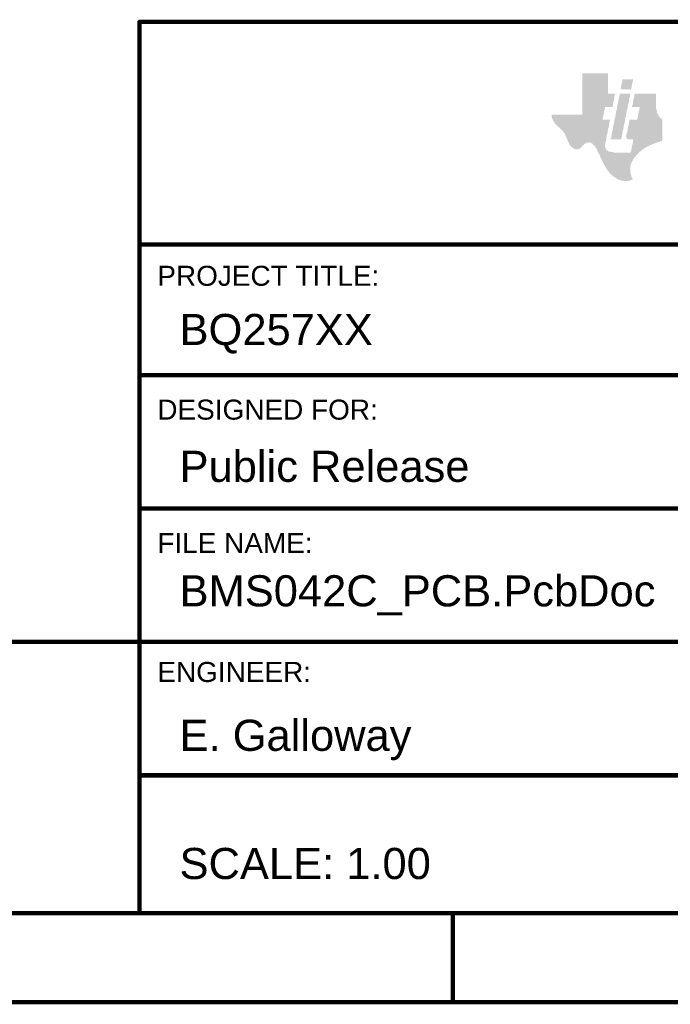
# Model space of a CAD drawing. Header units: inches. Extents: x -0.5 to 15.2, y -1.3 to 8.2.
# Tile 243 of 256: x 11 to 12.5, y -1.3 to 0.9. Entities that reach past the tile are written whole.
import ezdxf

# ---------------------------------------------------------------- set-up
doc = ezdxf.new("R2010")
doc.units = ezdxf.units.IN
doc.header["$MEASUREMENT"] = 0
doc.layers.add('M9 Title Sheet', color=56, linetype='Continuous')
doc.styles.add('Arial', font='txt', dxfattribs={"height": 0.2})

msp = doc.modelspace()

# ---------------------------------------------------------------- hatches: boundary and pattern name
at = {"layer": 'M9 Title Sheet'}
for points in [[(12.3575, 0.7542), (12.3575, 0.7532), (12.3575, 0.7522), (12.3575, 0.7512), (12.3575, 0.7502), (12.3575, 0.7492), (12.3575, 0.7482), (12.3575, 0.7472), (12.3575, 0.7462), (12.3575, 0.7452), (12.3575, 0.7442), (12.3575, 0.7432), (12.3575, 0.7422), (12.3575, 0.7412), (12.3575, 0.7402), (12.3575, 0.7392), (12.3575, 0.7382), (12.3575, 0.7372), (12.3575, 0.7362), (12.3575, 0.7352), (12.3575, 0.7342), (12.3575, 0.7332), (12.3575, 0.7322), (12.3575, 0.7312), (12.3575, 0.7302), (12.3575, 0.7292), (12.3575, 0.7282), (12.3575, 0.7272), (12.3575, 0.7262), (12.3575, 0.7252), (12.3575, 0.7242), (12.3575, 0.7232), (12.3575, 0.7222), (12.3575, 0.7212), (12.3575, 0.7202), (12.3575, 0.7192), (12.3575, 0.7183), (12.3575, 0.7173), (12.3575, 0.7163), (12.3575, 0.7153), (12.3575, 0.7143), (12.3575, 0.7133), (12.3575, 0.7123), (12.3575, 0.7113), (12.3575, 0.7103), (12.3575, 0.7093), (12.3735, 0.7093), (12.3735, 0.7083), (12.3725, 0.7083), (12.3725, 0.7073), (12.3725, 0.7063), (12.3725, 0.7053), (12.3725, 0.7043), (12.3725, 0.7033), (12.3715, 0.7033), (12.3715, 0.7023), (12.3715, 0.7013), (12.3715, 0.7003), (12.3715, 0.6993), (12.3715, 0.6983), (12.3705, 0.6983), (12.3705, 0.6973), (12.3705, 0.6963), (12.3705, 0.6953), (12.3705, 0.6943), (12.3705, 0.6933), (12.3695, 0.6933), (12.3695, 0.6923), (12.3695, 0.6913), (12.3695, 0.6903), (12.3695, 0.6893), (12.3695, 0.6883), (12.3685, 0.6883), (12.3685, 0.6873), (12.3685, 0.6863), (12.3685, 0.6853), (12.3685, 0.6843), (12.3685, 0.6833), (12.3675, 0.6833), (12.3675, 0.6823), (12.3675, 0.6813), (12.3675, 0.6803), (12.3675, 0.6793), (12.3505, 0.6793), (12.3505, 0.6783), (12.3505, 0.6773), (12.3505, 0.6763), (12.3495, 0.6763), (12.3495, 0.6753), (12.3495, 0.6743), (12.3495, 0.6733), (12.3495, 0.6723), (12.3495, 0.6713), (12.3485, 0.6713), (12.3485, 0.6703), (12.3485, 0.6693), (12.3485, 0.6683), (12.3485, 0.6673), (12.3485, 0.6663), (12.3475, 0.6663), (12.3475, 0.6653), (12.3475, 0.6643), (12.3475, 0.6633), (12.3475, 0.6623), (12.3475, 0.6613), (12.3465, 0.6613), (12.3465, 0.6603), (12.3465, 0.6593), (12.3465, 0.6583), (12.3465, 0.6573), (12.3465, 0.6562), (12.3455, 0.6562), (12.3455, 0.6552), (12.3455, 0.6542), (12.3455, 0.6532), (12.3455, 0.6522), (12.3455, 0.6512), (12.3615, 0.6512), (12.3615, 0.6502), (12.3615, 0.6492), (12.3615, 0.6482), (12.3615, 0.6472), (12.3605, 0.6472), (12.3605, 0.6462), (12.3605, 0.6452), (12.3605, 0.6442), (12.3605, 0.6432), (12.3605, 0.6422), (12.3595, 0.6422), (12.3595, 0.6412), (12.3595, 0.6402), (12.3595, 0.6392), (12.3595, 0.6382), (12.3595, 0.6372), (12.3585, 0.6372), (12.3585, 0.6362), (12.3585, 0.6352), (12.3585, 0.6342), (12.3585, 0.6332), (12.3585, 0.6322), (12.3575, 0.6322), (12.3575, 0.6312), (12.3575, 0.6302), (12.3575, 0.6292), (12.3575, 0.6282), (12.3575, 0.6272), (12.3565, 0.6272), (12.3565, 0.6262), (12.3565, 0.6252), (12.3565, 0.6242), (12.3565, 0.6232), (12.3565, 0.6222), (12.3555, 0.6222), (12.3555, 0.6212), (12.3555, 0.6202), (12.3555, 0.6192), (12.3555, 0.6182), (12.3555, 0.6172), (12.3545, 0.6172), (12.3545, 0.6162), (12.3545, 0.6152), (12.3545, 0.6142), (12.3545, 0.6132), (12.3545, 0.6122), (12.3535, 0.6122), (12.3535, 0.6112), (12.3535, 0.6102), (12.3535, 0.6092), (12.3535, 0.6082), (12.3535, 0.6072), (12.3525, 0.6072), (12.3525, 0.6062), (12.3525, 0.6052), (12.3525, 0.6042), (12.3525, 0.6032), (12.3525, 0.6022), (12.3515, 0.6022), (12.3515, 0.6012), (12.3515, 0.6002), (12.3515, 0.5992), (12.3515, 0.5982), (12.3515, 0.5972), (12.3505, 0.5972), (12.3505, 0.5962), (12.3505, 0.5952), (12.3505, 0.5942), (12.3505, 0.5933), (12.3505, 0.5923), (12.3505, 0.5913), (12.3505, 0.5903), (12.3505, 0.5893), (12.3515, 0.5893), (12.3515, 0.5883), (12.3515, 0.5873), (12.3515, 0.5863), (12.3525, 0.5863), (12.3525, 0.5853), (12.3525, 0.5843), (12.3535, 0.5843), (12.3535, 0.5833), (12.3545, 0.5833), (12.3545, 0.5823), (12.3555, 0.5823), (12.3555, 0.5813), (12.3575, 0.5813), (12.3575, 0.5803), (12.3595, 0.5803), (12.3595, 0.5793), (12.3635, 0.5793), (12.3635, 0.5783), (12.3695, 0.5783), (12.3695, 0.5773), (12.4085, 0.5773), (12.4085, 0.5783), (12.4085, 0.5793), (12.4085, 0.5803), (12.4095, 0.5803), (12.4095, 0.5813), (12.4095, 0.5823), (12.4095, 0.5833), (12.4095, 0.5843), (12.4095, 0.5853), (12.4105, 0.5853), (12.4105, 0.5863), (12.4105, 0.5873), (12.4105, 0.5883), (12.4105, 0.5893), (12.4105, 0.5903), (12.4115, 0.5903), (12.4115, 0.5913), (12.4115, 0.5923), (12.4115, 0.5933), (12.4115, 0.5942), (12.4115, 0.5952), (12.4125, 0.5952), (12.4125, 0.5962), (12.4125, 0.5972), (12.4125, 0.5982), (12.4125, 0.5992), (12.4125, 0.6002), (12.4135, 0.6002), (12.4135, 0.6012), (12.4135, 0.6022), (12.4135, 0.6032), (12.4135, 0.6042), (12.4135, 0.6052), (12.4145, 0.6052), (12.4145, 0.6062), (12.4145, 0.6072), (12.4015, 0.6072), (12.4015, 0.6082), (12.3995, 0.6082), (12.3995, 0.6092), (12.3985, 0.6092), (12.3985, 0.6102), (12.3985, 0.6112), (12.3985, 0.6122), (12.3985, 0.6132), (12.3985, 0.6142), (12.3985, 0.6152), (12.3985, 0.6162), (12.3985, 0.6172), (12.3985, 0.6182), (12.3995, 0.6182), (12.3995, 0.6192), (12.3995, 0.6202), (12.3995, 0.6212), (12.3995, 0.6222), (12.4005, 0.6222), (12.4005, 0.6232), (12.4005, 0.6242), (12.4005, 0.6252), (12.4005, 0.6262), (12.4005, 0.6272), (12.4015, 0.6272), (12.4015, 0.6282), (12.4015, 0.6292), (12.4015, 0.6302), (12.4015, 0.6312), (12.4015, 0.6322), (12.4025, 0.6322), (12.4025, 0.6332), (12.4025, 0.6342), (12.4025, 0.6352), (12.4025, 0.6362), (12.4025, 0.6372), (12.4035, 0.6372), (12.4035, 0.6382), (12.4035, 0.6392), (12.4035, 0.6402), (12.4035, 0.6412), (12.4035, 0.6422), (12.4045, 0.6422), (12.4045, 0.6432), (12.4045, 0.6442), (12.4045, 0.6452), (12.4045, 0.6462), (12.4045, 0.6472), (12.4055, 0.6472), (12.4055, 0.6482), (12.4055, 0.6492), (12.4055, 0.6502), (12.4055, 0.6512), (12.4235, 0.6512), (12.4235, 0.6522), (12.4235, 0.6532), (12.4235, 0.6542), (12.4235, 0.6552), (12.4235, 0.6562), (12.4245, 0.6562), (12.4245, 0.6573), (12.4245, 0.6583), (12.4245, 0.6593), (12.4245, 0.6603), (12.4245, 0.6613), (12.4255, 0.6613), (12.4255, 0.6623), (12.4255, 0.6633), (12.4255, 0.6643), (12.4255, 0.6653), (12.4255, 0.6663), (12.4265, 0.6663), (12.4265, 0.6673), (12.4265, 0.6683), (12.4265, 0.6693), (12.4265, 0.6703), (12.4265, 0.6713), (12.4275, 0.6713), (12.4275, 0.6723), (12.4275, 0.6733), (12.4275, 0.6743), (12.4275, 0.6753), (12.4275, 0.6763), (12.4285, 0.6763), (12.4285, 0.6773), (12.4285, 0.6783), (12.4285, 0.6793), (12.4115, 0.6793), (12.4115, 0.6803), (12.4115, 0.6813), (12.4115, 0.6823), (12.4125, 0.6823), (12.4125, 0.6833), (12.4125, 0.6843), (12.4125, 0.6853), (12.4125, 0.6863), (12.4125, 0.6873), (12.4135, 0.6873), (12.4135, 0.6883), (12.4135, 0.6893), (12.4135, 0.6903), (12.4135, 0.6913), (12.4135, 0.6923), (12.4145, 0.6923), (12.4145, 0.6933), (12.4145, 0.6943), (12.4145, 0.6953), (12.4145, 0.6963), (12.4145, 0.6973), (12.4155, 0.6973), (12.4155, 0.6983), (12.4155, 0.6993), (12.4155, 0.7003), (12.4155, 0.7013), (12.4155, 0.7023), (12.4165, 0.7023), (12.4165, 0.7033), (12.4165, 0.7043), (12.4165, 0.7053), (12.4165, 0.7063), (12.4165, 0.7073), (12.4175, 0.7073), (12.4175, 0.7083), (12.4175, 0.7093), (12.4655, 0.7093), (12.4655, 0.7083), (12.4655, 0.7073), (12.4655, 0.7063), (12.4655, 0.7053), (12.4655, 0.7043), (12.4655, 0.7033), (12.4655, 0.7023), (12.4655, 0.7013), (12.4655, 0.7003), (12.4655, 0.6993), (12.4655, 0.6983), (12.4655, 0.6973), (12.4655, 0.6963), (12.4655, 0.6953), (12.4655, 0.6943), (12.4655, 0.6933), (12.4655, 0.6923), (12.4655, 0.6913), (12.4655, 0.6903), (12.4655, 0.6893), (12.4655, 0.6883), (12.4655, 0.6873), (12.4655, 0.6863), (12.4655, 0.6853), (12.4655, 0.6843), (12.4655, 0.6833), (12.4655, 0.6823), (12.4655, 0.6813), (12.4655, 0.6803), (12.4655, 0.6793), (12.4655, 0.6783), (12.4655, 0.6773), (12.4655, 0.6763), (12.4655, 0.6753), (12.4665, 0.6753), (12.4665, 0.6743), (12.4665, 0.6733), (12.4665, 0.6723), (12.4665, 0.6713), (12.4665, 0.6703), (12.4675, 0.6703), (12.4675, 0.6693), (12.4675, 0.6683), (12.4675, 0.6673), (12.4675, 0.6663), (12.4685, 0.6663), (12.4685, 0.6653), (12.4685, 0.6643), (12.4695, 0.6643), (12.4695, 0.6633), (12.4695, 0.6623), (12.4705, 0.6623), (12.4705, 0.6613), (12.4705, 0.6603), (12.4715, 0.6603), (12.4715, 0.6593), (12.4725, 0.6593), (12.4725, 0.6583), (12.4725, 0.6573), (12.4735, 0.6573), (12.4735, 0.6562), (12.4745, 0.6562), (12.4745, 0.6552), (12.4755, 0.6552), (12.4755, 0.6542), (12.4765, 0.6542), (12.4765, 0.6532), (12.4785, 0.6532), (12.4785, 0.6522), (12.4795, 0.6522), (12.4795, 0.6512), (12.4795, 0.6502), (12.4795, 0.6492), (12.4795, 0.6482), (12.4795, 0.6472), (12.4795, 0.6462), (12.4795, 0.6452), (12.4795, 0.6442), (12.4795, 0.6432), (12.4795, 0.6422), (12.4795, 0.6412), (12.4795, 0.6402), (12.4795, 0.6392), (12.4795, 0.6382), (12.4795, 0.6372), (12.4795, 0.6362), (12.4795, 0.6352), (12.4795, 0.6342), (12.4795, 0.6332), (12.4795, 0.6322), (12.4795, 0.6312), (12.4795, 0.6302), (12.4795, 0.6292), (12.4795, 0.6282), (12.4795, 0.6272), (12.4795, 0.6262), (12.4795, 0.6252), (12.4795, 0.6242), (12.4795, 0.6232), (12.4795, 0.6222), (12.4795, 0.6212), (12.4795, 0.6202), (12.4795, 0.6192), (12.4795, 0.6182), (12.4795, 0.6172), (12.4795, 0.6162), (12.4795, 0.6152), (12.4795, 0.6142), (12.4795, 0.6132), (12.4795, 0.6122), (12.4795, 0.6112), (12.4795, 0.6102), (12.4795, 0.6092), (12.4795, 0.6082), (12.4795, 0.6072), (12.4795, 0.6062), (12.4795, 0.6052), (12.4795, 0.6042), (12.4795, 0.6032), (12.4775, 0.6032), (12.4775, 0.6022), (12.4745, 0.6022), (12.4745, 0.6012), (12.4705, 0.6012), (12.4705, 0.6002), (12.4675, 0.6002), (12.4675, 0.5992), (12.4645, 0.5992), (12.4645, 0.5982), (12.4615, 0.5982), (12.4615, 0.5972), (12.4595, 0.5972), (12.4595, 0.5962), (12.4565, 0.5962), (12.4565, 0.5952), (12.4545, 0.5952), (12.4545, 0.5942), (12.4525, 0.5942), (12.4525, 0.5933), (12.4505, 0.5933), (12.4505, 0.5923), (12.4485, 0.5923), (12.4485, 0.5913), (12.4465, 0.5913), (12.4465, 0.5903), (12.4445, 0.5903), (12.4445, 0.5893), (12.4425, 0.5893), (12.4425, 0.5883), (12.4415, 0.5883), (12.4415, 0.5873), (12.4395, 0.5873), (12.4395, 0.5863), (12.4375, 0.5863), (12.4375, 0.5853), (12.4365, 0.5853), (12.4365, 0.5843), (12.4355, 0.5843), (12.4355, 0.5833), (12.4335, 0.5833), (12.4335, 0.5823), (12.4325, 0.5823), (12.4325, 0.5813), (12.4315, 0.5813), (12.4315, 0.5803), (12.4295, 0.5803), (12.4295, 0.5793), (12.4285, 0.5793), (12.4285, 0.5783), (12.4275, 0.5783), (12.4275, 0.5773), (12.4265, 0.5773), (12.4265, 0.5763), (12.4255, 0.5763), (12.4255, 0.5753), (12.4245, 0.5753), (12.4245, 0.5743), (12.4235, 0.5743), (12.4235, 0.5733), (12.4225, 0.5733), (12.4225, 0.5723), (12.4215, 0.5723), (12.4215, 0.5713), (12.4205, 0.5713), (12.4205, 0.5703), (12.4195, 0.5703), (12.4195, 0.5693), (12.4185, 0.5693), (12.4185, 0.5683), (12.4185, 0.5673), (12.4175, 0.5673), (12.4175, 0.5663), (12.4165, 0.5663), (12.4165, 0.5653), (12.4155, 0.5653), (12.4155, 0.5643), (12.4155, 0.5633), (12.4145, 0.5633), (12.4145, 0.5623), (12.4135, 0.5623), (12.4135, 0.5613), (12.4135, 0.5603), (12.4125, 0.5603), (12.4125, 0.5593), (12.4125, 0.5583), (12.4115, 0.5583), (12.4115, 0.5573), (12.4115, 0.5563), (12.4105, 0.5563), (12.4105, 0.5553), (12.4105, 0.5543), (12.4095, 0.5543), (12.4095, 0.5533), (12.4095, 0.5523), (12.4095, 0.5513), (12.4085, 0.5513), (12.4085, 0.5503), (12.4085, 0.5493), (12.4085, 0.5483), (12.4085, 0.5473), (12.4075, 0.5473), (12.4075, 0.5463), (12.4075, 0.5453), (12.4075, 0.5443), (12.4075, 0.5433), (12.4075, 0.5423), (12.4075, 0.5413), (12.4075, 0.5403), (12.4075, 0.5393), (12.4075, 0.5383), (12.4075, 0.5373), (12.4075, 0.5363), (12.4075, 0.5353), (12.4075, 0.5343), (12.4075, 0.5333), (12.4075, 0.5323), (12.4085, 0.5323), (12.4085, 0.5312), (12.4085, 0.5302), (12.4085, 0.5292), (12.4085, 0.5282), (12.4085, 0.5272), (12.4095, 0.5272), (12.4095, 0.5262), (12.4095, 0.5252), (12.4095, 0.5242), (12.4095, 0.5232), (12.4105, 0.5232), (12.4105, 0.5222), (12.4105, 0.5212), (12.4105, 0.5202), (12.4115, 0.5202), (12.4115, 0.5192), (12.4115, 0.5182), (12.4125, 0.5182), (12.4125, 0.5172), (12.4125, 0.5162), (12.4105, 0.5162), (12.4105, 0.5152), (12.4075, 0.5152), (12.4075, 0.5142), (12.4025, 0.5142), (12.4025, 0.5132), (12.3915, 0.5132), (12.3915, 0.5142), (12.3865, 0.5142), (12.3865, 0.5152), (12.3835, 0.5152), (12.3835, 0.5162), (12.3805, 0.5162), (12.3805, 0.5172), (12.3785, 0.5172), (12.3785, 0.5182), (12.3765, 0.5182), (12.3765, 0.5192), (12.3755, 0.5192), (12.3755, 0.5202), (12.3735, 0.5202), (12.3735, 0.5212), (12.3725, 0.5212), (12.3725, 0.5222), (12.3705, 0.5222), (12.3705, 0.5232), (12.3695, 0.5232), (12.3695, 0.5242), (12.3685, 0.5242), (12.3685, 0.5252), (12.3665, 0.5252), (12.3665, 0.5262), (12.3655, 0.5262), (12.3655, 0.5272), (12.3645, 0.5272), (12.3645, 0.5282), (12.3635, 0.5282), (12.3635, 0.5292), (12.3625, 0.5292), (12.3625, 0.5302), (12.3615, 0.5302), (12.3615, 0.5312), (12.3605, 0.5312), (12.3605, 0.5323), (12.3595, 0.5323), (12.3595, 0.5333), (12.3595, 0.5343), (12.3585, 0.5343), (12.3585, 0.5353), (12.3575, 0.5353), (12.3575, 0.5363), (12.3565, 0.5363), (12.3565, 0.5373), (12.3555, 0.5373), (12.3555, 0.5383), (12.3555, 0.5393), (12.3545, 0.5393), (12.3545, 0.5403), (12.3535, 0.5403), (12.3535, 0.5413), (12.3535, 0.5423), (12.3525, 0.5423), (12.3525, 0.5433), (12.3525, 0.5443), (12.3515, 0.5443), (12.3515, 0.5453), (12.3505, 0.5453), (12.3505, 0.5463), (12.3505, 0.5473), (12.3495, 0.5473), (12.3495, 0.5483), (12.3495, 0.5493), (12.3485, 0.5493), (12.3485, 0.5503), (12.3485, 0.5513), (12.3475, 0.5513), (12.3475, 0.5523), (12.3475, 0.5533), (12.3465, 0.5533), (12.3465, 0.5543), (12.3465, 0.5553), (12.3455, 0.5553), (12.3455, 0.5563), (12.3455, 0.5573), (12.3445, 0.5573), (12.3445, 0.5583), (12.3445, 0.5593), (12.3435, 0.5593), (12.3435, 0.5603), (12.3435, 0.5613), (12.3425, 0.5613), (12.3425, 0.5623), (12.3425, 0.5633), (12.3415, 0.5633), (12.3415, 0.5643), (12.3415, 0.5653), (12.3405, 0.5653), (12.3405, 0.5663), (12.3405, 0.5673), (12.3405, 0.5683), (12.3395, 0.5683), (12.3395, 0.5693), (12.3395, 0.5703), (12.3385, 0.5703), (12.3385, 0.5713), (12.3385, 0.5723), (12.3375, 0.5723), (12.3375, 0.5733), (12.3375, 0.5743), (12.3365, 0.5743), (12.3365, 0.5753), (12.3365, 0.5763), (12.3355, 0.5763), (12.3355, 0.5773), (12.3355, 0.5783), (12.3345, 0.5783), (12.3345, 0.5793), (12.3345, 0.5803), (12.3335, 0.5803), (12.3335, 0.5813), (12.3335, 0.5823), (12.3325, 0.5823), (12.3325, 0.5833), (12.3325, 0.5843), (12.3315, 0.5843), (12.3315, 0.5853), (12.3315, 0.5863), (12.3305, 0.5863), (12.3305, 0.5873), (12.3305, 0.5883), (12.3295, 0.5883), (12.3295, 0.5893), (12.3285, 0.5893), (12.3285, 0.5903), (12.3285, 0.5913), (12.3275, 0.5913), (12.3275, 0.5923), (12.3265, 0.5923), (12.3265, 0.5933), (12.3255, 0.5933), (12.3255, 0.5942), (12.3245, 0.5942), (12.3245, 0.5952), (12.3235, 0.5952), (12.3235, 0.5962), (12.3225, 0.5962), (12.3225, 0.5972), (12.3215, 0.5972), (12.3215, 0.5982), (12.3195, 0.5982), (12.3195, 0.5992), (12.3155, 0.5992), (12.3155, 0.6002), (12.3135, 0.6002), (12.3135, 0.5992), (12.3085, 0.5992), (12.3085, 0.5982), (12.3065, 0.5982), (12.3065, 0.5972), (12.3045, 0.5972), (12.3045, 0.5962), (12.3035, 0.5962), (12.3035, 0.5952), (12.3025, 0.5952), (12.3025, 0.5942), (12.3015, 0.5942), (12.3015, 0.5933), (12.3005, 0.5933), (12.3005, 0.5923), (12.2995, 0.5923), (12.2995, 0.5913), (12.2985, 0.5913), (12.2985, 0.5903), (12.2975, 0.5903), (12.2975, 0.5893), (12.2965, 0.5893), (12.2965, 0.5883), (12.2955, 0.5883), (12.2955, 0.5873), (12.2945, 0.5873), (12.2945, 0.5863), (12.2935, 0.5863), (12.2935, 0.5853), (12.2915, 0.5853), (12.2915, 0.5843), (12.2835, 0.5843), (12.2835, 0.5853), (12.2805, 0.5853), (12.2805, 0.5863), (12.2785, 0.5863), (12.2785, 0.5873), (12.2775, 0.5873), (12.2775, 0.5883), (12.2765, 0.5883), (12.2765, 0.5893), (12.2745, 0.5893), (12.2745, 0.5903), (12.2745, 0.5913), (12.2735, 0.5913), (12.2735, 0.5923), (12.2725, 0.5923), (12.2725, 0.5933), (12.2715, 0.5933), (12.2715, 0.5942), (12.2715, 0.5952), (12.2705, 0.5952), (12.2705, 0.5962), (12.2705, 0.5972), (12.2695, 0.5972), (12.2695, 0.5982), (12.2695, 0.5992), (12.2685, 0.5992), (12.2685, 0.6002), (12.2685, 0.6012), (12.2675, 0.6012), (12.2675, 0.6022), (12.2675, 0.6032), (12.2665, 0.6032), (12.2665, 0.6042), (12.2665, 0.6052), (12.2655, 0.6052), (12.2655, 0.6062), (12.2655, 0.6072), (12.2655, 0.6082), (12.2645, 0.6082), (12.2645, 0.6092), (12.2645, 0.6102), (12.2635, 0.6102), (12.2635, 0.6112), (12.2635, 0.6122), (12.2635, 0.6132), (12.2625, 0.6132), (12.2625, 0.6142), (12.2625, 0.6152), (12.2615, 0.6152), (12.2615, 0.6162), (12.2615, 0.6172), (12.2615, 0.6182), (12.2605, 0.6182), (12.2605, 0.6192), (12.2595, 0.6192), (12.2595, 0.6202), (12.2595, 0.6212), (12.2585, 0.6212), (12.2585, 0.6222), (12.2575, 0.6222), (12.2575, 0.6232), (12.2575, 0.6242), (12.2565, 0.6242), (12.2565, 0.6252), (12.2555, 0.6252), (12.2555, 0.6262), (12.2545, 0.6262), (12.2545, 0.6272), (12.2535, 0.6272), (12.2535, 0.6282), (12.2525, 0.6282), (12.2525, 0.6292), (12.2515, 0.6292), (12.2515, 0.6302), (12.2505, 0.6302), (12.2505, 0.6312), (12.2495, 0.6312), (12.2495, 0.6322), (12.2485, 0.6322), (12.2485, 0.6332), (12.2475, 0.6332), (12.2475, 0.6342), (12.2455, 0.6342), (12.2455, 0.6352), (12.2445, 0.6352), (12.2445, 0.6362), (12.2435, 0.6362), (12.2435, 0.6372), (12.2425, 0.6372), (12.2425, 0.6382), (12.2415, 0.6382), (12.2415, 0.6392), (12.2405, 0.6392), (12.2405, 0.6402), (12.2395, 0.6402), (12.2395, 0.6412), (12.2385, 0.6412), (12.2385, 0.6422), (12.2375, 0.6422), (12.2375, 0.6432), (12.2375, 0.6442), (12.2365, 0.6442), (12.2365, 0.6452), (12.2355, 0.6452), (12.2355, 0.6462), (12.2355, 0.6472), (12.2345, 0.6472), (12.2345, 0.6482), (12.2345, 0.6492), (12.2335, 0.6492), (12.2335, 0.6502), (12.2335, 0.6512), (12.2325, 0.6512), (12.2325, 0.6522), (12.2325, 0.6532), (12.2315, 0.6532), (12.2315, 0.6542), (12.2315, 0.6552), (12.2315, 0.6562), (12.2315, 0.6573), (12.2305, 0.6573), (12.2305, 0.6583), (12.2305, 0.6593), (12.2305, 0.6603), (12.2305, 0.6613), (12.2305, 0.6623), (12.2995, 0.6623), (12.2995, 0.6633), (12.2995, 0.6643), (12.2995, 0.6653), (12.2995, 0.6663), (12.2995, 0.6673), (12.2995, 0.6683), (12.2995, 0.6693), (12.2995, 0.6703), (12.2995, 0.6713), (12.2995, 0.6723), (12.2995, 0.6733), (12.2995, 0.6743), (12.2995, 0.6753), (12.2995, 0.6763), (12.2995, 0.6773), (12.2995, 0.6783), (12.2995, 0.6793), (12.2995, 0.6803), (12.2995, 0.6813), (12.2995, 0.6823), (12.2995, 0.6833), (12.2995, 0.6843), (12.2995, 0.6853), (12.2995, 0.6863), (12.2995, 0.6873), (12.2995, 0.6883), (12.2995, 0.6893), (12.2995, 0.6903), (12.2995, 0.6913), (12.2995, 0.6923), (12.2995, 0.6933), (12.2995, 0.6943), (12.2995, 0.6953), (12.2995, 0.6963), (12.2995, 0.6973), (12.2995, 0.6983), (12.2995, 0.6993), (12.2995, 0.7003), (12.2995, 0.7013), (12.2995, 0.7023), (12.2995, 0.7033), (12.2995, 0.7043), (12.2995, 0.7053), (12.2995, 0.7063), (12.2995, 0.7073), (12.2995, 0.7083), (12.2995, 0.7093), (12.2995, 0.7103), (12.2995, 0.7113), (12.2995, 0.7123), (12.2995, 0.7133), (12.2995, 0.7143), (12.2995, 0.7153), (12.2995, 0.7163), (12.2995, 0.7173), (12.2995, 0.7183), (12.2995, 0.7192), (12.2995, 0.7202), (12.2995, 0.7212), (12.2995, 0.7222), (12.2995, 0.7232), (12.2995, 0.7242), (12.2995, 0.7252), (12.2995, 0.7262), (12.2995, 0.7272), (12.2995, 0.7282), (12.2995, 0.7292), (12.2995, 0.7302), (12.2995, 0.7312), (12.2995, 0.7322), (12.2995, 0.7332), (12.2995, 0.7342), (12.2995, 0.7352), (12.2995, 0.7362), (12.2995, 0.7372), (12.2995, 0.7382), (12.2995, 0.7392), (12.2995, 0.7402), (12.2995, 0.7412), (12.2995, 0.7422), (12.2995, 0.7432), (12.2995, 0.7442), (12.2995, 0.7452), (12.2995, 0.7462), (12.2995, 0.7472), (12.2995, 0.7482), (12.2995, 0.7492), (12.2995, 0.7502), (12.2995, 0.7512), (12.2995, 0.7522), (12.2995, 0.7532), (12.2995, 0.7542), (12.2995, 0.7552), (12.3575, 0.7552)], [(12.4135, 0.7412), (12.4135, 0.7402), (12.4135, 0.7392), (12.4135, 0.7382), (12.4125, 0.7382), (12.4125, 0.7372), (12.4125, 0.7362), (12.4125, 0.7352), (12.4125, 0.7342), (12.4125, 0.7332), (12.4115, 0.7332), (12.4115, 0.7322), (12.4115, 0.7312), (12.4115, 0.7302), (12.4115, 0.7292), (12.4115, 0.7282), (12.4105, 0.7282), (12.4105, 0.7272), (12.4105, 0.7262), (12.4105, 0.7252), (12.4105, 0.7242), (12.4105, 0.7232), (12.4095, 0.7232), (12.4095, 0.7222), (12.4095, 0.7212), (12.4095, 0.7202), (12.4095, 0.7192), (12.3855, 0.7192), (12.3855, 0.7202), (12.3855, 0.7212), (12.3865, 0.7212), (12.3865, 0.7222), (12.3865, 0.7232), (12.3865, 0.7242), (12.3865, 0.7252), (12.3865, 0.7262), (12.3875, 0.7262), (12.3875, 0.7272), (12.3875, 0.7282), (12.3875, 0.7292), (12.3875, 0.7302), (12.3875, 0.7312), (12.3885, 0.7312), (12.3885, 0.7322), (12.3885, 0.7332), (12.3885, 0.7342), (12.3885, 0.7352), (12.3885, 0.7362), (12.3895, 0.7362), (12.3895, 0.7372), (12.3895, 0.7382), (12.3895, 0.7392), (12.3895, 0.7402), (12.3895, 0.7412), (12.3905, 0.7412), (12.3905, 0.7422), (12.4135, 0.7422)], [(12.4075, 0.7083), (12.4075, 0.7073), (12.4065, 0.7073), (12.4065, 0.7063), (12.4065, 0.7053), (12.4065, 0.7043), (12.4065, 0.7033), (12.4065, 0.7023), (12.4055, 0.7023), (12.4055, 0.7013), (12.4055, 0.7003), (12.4055, 0.6993), (12.4055, 0.6983), (12.4055, 0.6973), (12.4045, 0.6973), (12.4045, 0.6963), (12.4045, 0.6953), (12.4045, 0.6943), (12.4045, 0.6933), (12.4045, 0.6923), (12.4035, 0.6923), (12.4035, 0.6913), (12.4035, 0.6903), (12.4035, 0.6893), (12.4035, 0.6883), (12.4035, 0.6873), (12.4025, 0.6873), (12.4025, 0.6863), (12.4025, 0.6853), (12.4025, 0.6843), (12.4025, 0.6833), (12.4025, 0.6823), (12.4015, 0.6823), (12.4015, 0.6813), (12.4015, 0.6803), (12.4015, 0.6793), (12.4015, 0.6783), (12.4015, 0.6773), (12.4005, 0.6773), (12.4005, 0.6763), (12.4005, 0.6753), (12.4005, 0.6743), (12.4005, 0.6733), (12.4005, 0.6723), (12.3995, 0.6723), (12.3995, 0.6713), (12.3995, 0.6703), (12.3995, 0.6693), (12.3995, 0.6683), (12.3995, 0.6673), (12.3985, 0.6673), (12.3985, 0.6663), (12.3985, 0.6653), (12.3985, 0.6643), (12.3985, 0.6633), (12.3985, 0.6623), (12.3975, 0.6623), (12.3975, 0.6613), (12.3975, 0.6603), (12.3975, 0.6593), (12.3975, 0.6583), (12.3975, 0.6573), (12.3965, 0.6573), (12.3965, 0.6562), (12.3965, 0.6552), (12.3965, 0.6542), (12.3965, 0.6532), (12.3965, 0.6522), (12.3955, 0.6522), (12.3955, 0.6512), (12.3955, 0.6502), (12.3955, 0.6492), (12.3955, 0.6482), (12.3955, 0.6472), (12.3945, 0.6472), (12.3945, 0.6462), (12.3945, 0.6452), (12.3945, 0.6442), (12.3945, 0.6432), (12.3945, 0.6422), (12.3935, 0.6422), (12.3935, 0.6412), (12.3935, 0.6402), (12.3935, 0.6392), (12.3935, 0.6382), (12.3935, 0.6372), (12.3925, 0.6372), (12.3925, 0.6362), (12.3925, 0.6352), (12.3925, 0.6342), (12.3925, 0.6332), (12.3925, 0.6322), (12.3915, 0.6322), (12.3915, 0.6312), (12.3915, 0.6302), (12.3915, 0.6292), (12.3915, 0.6282), (12.3915, 0.6272), (12.3905, 0.6272), (12.3905, 0.6262), (12.3905, 0.6252), (12.3905, 0.6242), (12.3905, 0.6232), (12.3905, 0.6222), (12.3895, 0.6222), (12.3895, 0.6212), (12.3895, 0.6202), (12.3895, 0.6192), (12.3895, 0.6182), (12.3895, 0.6172), (12.3885, 0.6172), (12.3885, 0.6162), (12.3885, 0.6152), (12.3885, 0.6142), (12.3885, 0.6132), (12.3885, 0.6122), (12.3875, 0.6122), (12.3875, 0.6112), (12.3875, 0.6102), (12.3875, 0.6092), (12.3875, 0.6082), (12.3875, 0.6072), (12.3635, 0.6072), (12.3635, 0.6082), (12.3635, 0.6092), (12.3635, 0.6102), (12.3645, 0.6102), (12.3645, 0.6112), (12.3645, 0.6122), (12.3645, 0.6132), (12.3645, 0.6142), (12.3645, 0.6152), (12.3655, 0.6152), (12.3655, 0.6162), (12.3655, 0.6172), (12.3655, 0.6182), (12.3655, 0.6192), (12.3655, 0.6202), (12.3665, 0.6202), (12.3665, 0.6212), (12.3665, 0.6222), (12.3665, 0.6232), (12.3665, 0.6242), (12.3665, 0.6252), (12.3675, 0.6252), (12.3675, 0.6262), (12.3675, 0.6272), (12.3675, 0.6282), (12.3675, 0.6292), (12.3675, 0.6302), (12.3685, 0.6302), (12.3685, 0.6312), (12.3685, 0.6322), (12.3685, 0.6332), (12.3685, 0.6342), (12.3685, 0.6352), (12.3695, 0.6352), (12.3695, 0.6362), (12.3695, 0.6372), (12.3695, 0.6382), (12.3695, 0.6392), (12.3695, 0.6402), (12.3705, 0.6402), (12.3705, 0.6412), (12.3705, 0.6422), (12.3705, 0.6432), (12.3705, 0.6442), (12.3705, 0.6452), (12.3715, 0.6452), (12.3715, 0.6462), (12.3715, 0.6472), (12.3715, 0.6482), (12.3715, 0.6492), (12.3715, 0.6502), (12.3725, 0.6502), (12.3725, 0.6512), (12.3725, 0.6522), (12.3725, 0.6532), (12.3725, 0.6542), (12.3725, 0.6552), (12.3735, 0.6552), (12.3735, 0.6562), (12.3735, 0.6573), (12.3735, 0.6583), (12.3735, 0.6593), (12.3735, 0.6603), (12.3745, 0.6603), (12.3745, 0.6613), (12.3745, 0.6623), (12.3745, 0.6633), (12.3745, 0.6643), (12.3745, 0.6653), (12.3755, 0.6653), (12.3755, 0.6663), (12.3755, 0.6673), (12.3755, 0.6683), (12.3755, 0.6693), (12.3755, 0.6703), (12.3765, 0.6703), (12.3765, 0.6713), (12.3765, 0.6723), (12.3765, 0.6733), (12.3765, 0.6743), (12.3765, 0.6753), (12.3775, 0.6753), (12.3775, 0.6763), (12.3775, 0.6773), (12.3775, 0.6783), (12.3775, 0.6793), (12.3775, 0.6803), (12.3785, 0.6803), (12.3785, 0.6813), (12.3785, 0.6823), (12.3785, 0.6833), (12.3785, 0.6843), (12.3785, 0.6853), (12.3795, 0.6853), (12.3795, 0.6863), (12.3795, 0.6873), (12.3795, 0.6883), (12.3795, 0.6893), (12.3795, 0.6903), (12.3805, 0.6903), (12.3805, 0.6913), (12.3805, 0.6923), (12.3805, 0.6933), (12.3805, 0.6943), (12.3805, 0.6953), (12.3815, 0.6953), (12.3815, 0.6963), (12.3815, 0.6973), (12.3815, 0.6983), (12.3815, 0.6993), (12.3815, 0.7003), (12.3825, 0.7003), (12.3825, 0.7013), (12.3825, 0.7023), (12.3825, 0.7033), (12.3825, 0.7043), (12.3825, 0.7053), (12.3835, 0.7053), (12.3835, 0.7063), (12.3835, 0.7073), (12.3835, 0.7083), (12.3835, 0.7093), (12.4075, 0.7093)]]:
    msp.add_hatch(color=56, dxfattribs=at).paths.add_polyline_path(points)

# ---------------------------------------------------------------- linework, layer by layer
for points in [[(11.3035, 0.3705, 0.01, 0.01, 0), (11.3035, 0.871, 0.01, 0.01, 0)], [(11.3035, 0.871, 0.01, 0.01, 0), (11.3045, 0.871, 0.01, 0.01, 0)], [(11.3045, 0.871, 0.01, 0.01, 0), (14.3085, 0.871, 0.01, 0.01, 0)], [(11.3035, 0.0765, 0.01, 0.01, 0), (11.3035, 0.3705, 0.01, 0.01, 0)], [(11.3045, 0.3705, 0.01, 0.01, 0), (14.3045, 0.3705, 0.01, 0.01, 0)], [(11.3035, 0.0765, 0.01, 0.01, 0), (14.3035, 0.0765, 0.01, 0.01, 0)], [(11.3035, -0.5235, 0.01, 0.01, 0), (11.3035, 0.0765, 0.01, 0.01, 0)], [(11.3035, -0.2235, 0.01, 0.01, 0), (14.3035, -0.2235, 0.01, 0.01, 0)], [(6.321, -0.5235, 0.01, 0.01, 0), (11.3035, -0.5235, 0.01, 0.01, 0)], [(11.3035, -0.5235, 0.01, 0.01, 0), (14.3035, -0.5235, 0.01, 0.01, 0)], [(11.3035, -1.1335, 0.01, 0.01, 0), (11.3035, -0.5235, 0.01, 0.01, 0)], [(11.3035, -0.8235, 0.01, 0.01, 0), (14.3035, -0.8235, 0.01, 0.01, 0)], [(-0.2915, -1.1335, 0.01, 0.01, 0), (14.3085, -1.1335, 0.01, 0.01, 0)], [(12.0085, -1.3335, 0.01, 0.01, 0), (12.0085, -1.1335, 0.01, 0.01, 0)], [(-0.4915, -1.3335, 0.01, 0.01, 0), (14.5085, -1.3335, 0.01, 0.01, 0)]]:
    msp.add_lwpolyline(points, format="xyseb", dxfattribs=at)
for points in [[(11.301, 0.871, 0.005, 0.005, 1), (11.306, 0.871, 0.005, 0.005, 1)], [(11.301, 0.871, 0.005, 0.005, 1), (11.306, 0.871, 0.005, 0.005, 1)], [(11.302, 0.871, 0.005, 0.005, 1), (11.307, 0.871, 0.005, 0.005, 1)], [(11.302, 0.871, 0.005, 0.005, 1), (11.307, 0.871, 0.005, 0.005, 1)], [(11.301, 0.3705, 0.005, 0.005, 1), (11.306, 0.3705, 0.005, 0.005, 1)], [(11.301, 0.3705, 0.005, 0.005, 1), (11.306, 0.3705, 0.005, 0.005, 1)], [(11.302, 0.3705, 0.005, 0.005, 1), (11.307, 0.3705, 0.005, 0.005, 1)], [(11.301, 0.0765, 0.005, 0.005, 1), (11.306, 0.0765, 0.005, 0.005, 1)], [(11.301, 0.0765, 0.005, 0.005, 1), (11.306, 0.0765, 0.005, 0.005, 1)], [(11.301, 0.0765, 0.005, 0.005, 1), (11.306, 0.0765, 0.005, 0.005, 1)], [(11.301, -0.2235, 0.005, 0.005, 1), (11.306, -0.2235, 0.005, 0.005, 1)], [(11.301, -0.5235, 0.005, 0.005, 1), (11.306, -0.5235, 0.005, 0.005, 1)], [(11.301, -0.5235, 0.005, 0.005, 1), (11.306, -0.5235, 0.005, 0.005, 1)], [(11.301, -0.5235, 0.005, 0.005, 1), (11.306, -0.5235, 0.005, 0.005, 1)], [(11.301, -0.5235, 0.005, 0.005, 1), (11.306, -0.5235, 0.005, 0.005, 1)], [(11.301, -0.8235, 0.005, 0.005, 1), (11.306, -0.8235, 0.005, 0.005, 1)], [(11.301, -1.1335, 0.005, 0.005, 1), (11.306, -1.1335, 0.005, 0.005, 1)], [(12.006, -1.1335, 0.005, 0.005, 1), (12.011, -1.1335, 0.005, 0.005, 1)], [(12.006, -1.3335, 0.005, 0.005, 1), (12.011, -1.3335, 0.005, 0.005, 1)]]:
    msp.add_lwpolyline(points, format="xyseb", close=True, dxfattribs=at)

# ---------------------------------------------------------------- texts
at = {"layer": 'M9 Title Sheet', "style": 'Arial'}
for s, height, p in [('PROJECT TITLE:', 0.045, (11.3435, 0.2775)), ('BQ257XX', 0.07, (11.3935, 0.1442)), ('DESIGNED FOR:', 0.045, (11.3435, -0.0235)), ('Public Release', 0.07, (11.3935, -0.1635)), ('FILE NAME:', 0.045, (11.3435, -0.3235)), ('BMS042C_PCB.PcbDoc', 0.07, (11.3935, -0.4435)), ('ENGINEER:', 0.045, (11.3435, -0.6135)), ('E. Galloway', 0.07, (11.3935, -0.7685)), ('SCALE: 1.00', 0.07, (11.3935, -1.0568))]:
    msp.add_text(s, height=height, dxfattribs=at).set_placement(p)

doc.saveas('drawing.dxf')
